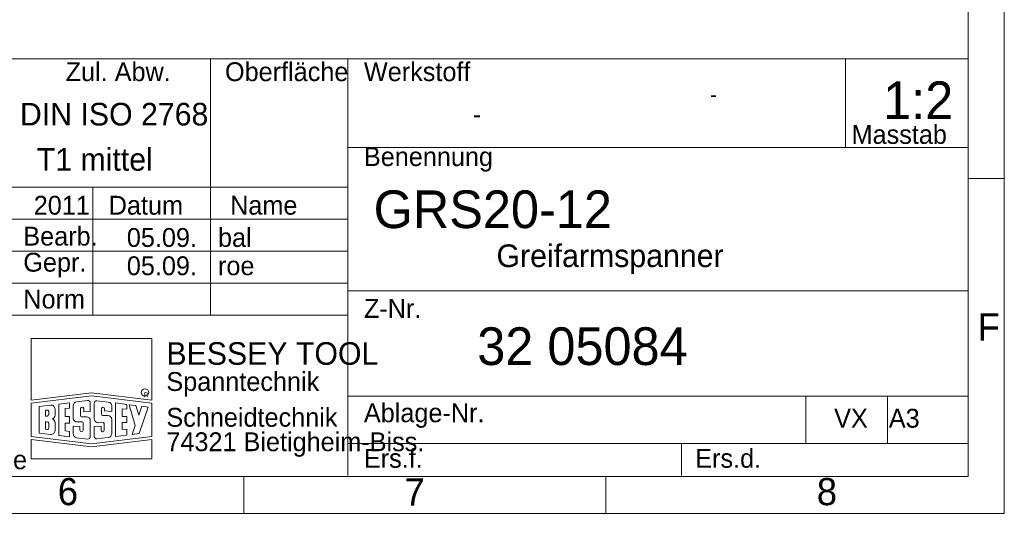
# Model space of a CAD drawing. Header units: millimetres. Extents: x 0 to 410, y 0 to 291.
# Tile 11 of 19: x 276 to 407, y 6 to 72. Entities that reach past the tile are written whole.
import ezdxf

# ---------------------------------------------------------------- set-up
doc = ezdxf.new("R2010")
doc.units = ezdxf.units.MM
doc.header["$MEASUREMENT"] = 0
for name, color, linetype in [('Mittelinien', 7, 'Continuous'), ('Sichtbare_Kanten', 7, 'Continuous'), ('Sichtbare_Kanten__d_nn', 7, 'Continuous')]:
    doc.layers.add(name, color=color, linetype=linetype)
doc.styles.add('VX Simplex Roman', font='txt', dxfattribs={"height": 0.2})

msp = doc.modelspace()

# ---------------------------------------------------------------- linework, layer by layer
at = {"color": 5, "linetype": 'Continuous', "lineweight": 5}
msp.add_line((391.31, 21.63), (391.31, 15.38), dxfattribs=at)
at = {"layer": 'Mittelinien', "color": 1, "linetype": 'Continuous', "lineweight": 5}
for p in [(401.98, 285.96), (18.05, 11.01)]:
    msp.add_line(p, (401.98, 11.01), dxfattribs=at)
at = {"layer": 'Sichtbare_Kanten', "color": 5, "linetype": 'Continuous', "lineweight": 5}
for p, q in [((406.78, 290.86), (406.78, 6.11)), ((406.78, 50.53), (401.98, 50.53)), ((306, 6.11), (306, 11.01)), ((353.99, 6.11), (353.99, 11.01)), ((13.25, 6.11), (406.78, 6.11))]:
    msp.add_line(p, q, dxfattribs=at)
at = {"layer": 'Sichtbare_Kanten__d_nn', "color": 1, "linetype": 'Continuous', "lineweight": 5}
msp.add_line((220.98, 66.38), (401.98, 66.38), dxfattribs=at)
at = {"layer": 'Sichtbare_Kanten__d_nn', "color": 5, "linetype": 'Continuous', "lineweight": 5}
for p, q in [((301.58, 49.38), (301.58, 66.38)), ((319.78, 11.13), (319.78, 66.38)), ((385.75, 54.63), (385.75, 66.38)), ((319.78, 54.63), (401.98, 54.63)), ((220.98, 49.38), (319.78, 49.38)), ((285.98, 49.38), (285.98, 32.38)), ((301.58, 49.38), (301.58, 32.38)), ((220.98, 45.13), (319.78, 45.13)), ((220.98, 40.88), (319.78, 40.88)), ((220.98, 36.63), (319.78, 36.63)), ((401.98, 35.63), (319.78, 35.63)), ((220.98, 32.38), (319.78, 32.38)), ((319.78, 21.63), (401.98, 21.63)), ((380.46, 21.63), (380.46, 15.38)), ((319.78, 15.38), (363.98, 15.38)), ((363.98, 15.38), (401.98, 15.38)), ((363.98, 15.38), (363.98, 11.13))]:
    msp.add_line(p, q, dxfattribs=at)
at = {"layer": 'Sichtbare_Kanten__d_nn', "color": 7, "linetype": 'Continuous', "lineweight": 5}
for p, q in [((277.81, 21.12), (277.81, 29.32)), ((277.81, 29.32), (285.81, 29.32)), ((293.81, 29.32), (285.81, 29.32)), ((293.81, 21.12), (293.81, 29.32)), ((285.81, 22.11), (277.81, 21.12)), ((277.81, 20.72), (285.81, 21.71)), ((283.82, 20.89), (285.29, 21.07)), ((285.81, 22.11), (293.81, 21.12)), ((293.81, 20.72), (285.81, 21.71)), ((288.03, 20.86), (286.53, 21.05)), ((277.81, 18.52), (277.81, 20.72)), ((278.89, 20.28), (280.38, 20.46)), ((278.89, 20.28), (278.89, 18.52)), ((279.73, 19.78), (279.95, 19.8)), ((279.73, 19.22), (279.73, 19.78)), ((280.13, 19.27), (280.13, 19.65)), ((280.97, 19.38), (280.97, 19.95)), ((281.49, 20.6), (282.89, 20.78)), ((281.49, 18.52), (281.49, 20.6)), ((282.89, 20.05), (282.33, 20)), ((282.33, 20), (282.33, 18.94)), ((282.89, 20.05), (282.89, 20.78)), ((283.37, 18.76), (283.37, 20.38)), ((284.37, 20), (284.37, 19.04)), ((284.77, 19.58), (284.77, 20)), ((285.65, 19.63), (284.77, 19.58)), ((285.65, 19.63), (285.65, 20.76)), ((286.17, 18.65), (286.17, 20.73)), ((287.13, 19.2), (287.13, 19.98)), ((287.53, 19.69), (287.53, 19.98)), ((287.53, 19.69), (288.49, 19.63)), ((288.49, 19.63), (288.49, 20.35)), ((290.49, 20.56), (288.97, 20.75)), ((288.97, 18.52), (288.97, 20.75)), ((289.85, 19.14), (289.85, 19.98)), ((290.49, 19.92), (289.85, 19.98)), ((290.49, 20.17), (290.49, 20.56)), ((290.49, 19.92), (290.49, 20.17)), ((291.61, 17.78), (290.81, 20.52)), ((291.68, 20.41), (290.81, 20.52)), ((292.06, 19.11), (291.68, 20.41)), ((292.06, 19.11), (292.47, 20.31)), ((292.11, 16.68), (293.31, 20.2)), ((293.31, 20.2), (292.47, 20.31)), ((293.81, 18.52), (293.81, 20.72)), ((277.81, 18.52), (277.81, 16.32)), ((278.89, 16.76), (278.89, 18.52)), ((279.73, 19.01), (279.73, 19.22)), ((279.95, 19.02), (279.73, 19.01)), ((280.13, 19.19), (280.13, 19.27)), ((280.97, 19.13), (280.97, 19.38)), ((281.49, 18.52), (281.49, 16.43)), ((282.33, 18.94), (282.89, 18.96)), ((282.89, 18.96), (282.89, 18.08)), ((285.13, 18.92), (284.49, 18.92)), ((285.65, 18.4), (285.65, 16.28)), ((287.97, 19.08), (287.25, 19.08)), ((288.49, 18.56), (288.49, 16.69)), ((288.97, 18.52), (288.97, 16.29)), ((289.85, 18.97), (289.85, 19.14)), ((290.49, 18.95), (289.85, 18.97)), ((290.49, 18.95), (290.49, 18.16)), ((293.81, 18.52), (293.81, 16.32)), ((279.73, 18.26), (279.73, 17.73)), ((279.95, 18.26), (279.73, 18.26)), ((279.73, 17.73), (279.73, 17.26)), ((279.73, 17.26), (279.95, 17.23)), ((280.13, 18.09), (280.13, 17.75)), ((280.13, 17.75), (280.13, 17.39)), ((280.97, 18.14), (280.97, 17.79)), ((280.97, 17.79), (280.97, 17.09)), ((282.89, 18.08), (282.33, 18.09)), ((282.33, 18.09), (282.33, 17.04)), ((282.89, 16.98), (282.33, 17.04)), ((282.89, 16.98), (282.89, 16.26)), ((284.27, 17.65), (283.37, 17.69)), ((283.37, 17.69), (283.37, 16.66)), ((284.56, 18.23), (283.88, 18.24)), ((284.27, 17.65), (284.27, 17.12)), ((284.68, 18.11), (284.68, 17.12)), ((286.17, 17.63), (287.08, 17.67)), ((286.17, 17.63), (286.17, 16.3)), ((286.7, 18.13), (287.36, 18.14)), ((287.08, 17.67), (287.08, 17.13)), ((287.48, 18.02), (287.48, 17.13)), ((290.49, 18.16), (289.85, 18.14)), ((289.85, 18.14), (289.85, 17.98)), ((289.85, 17.98), (289.85, 17.21)), ((290.49, 17.27), (289.85, 17.21)), ((290.49, 17.27), (290.49, 16.48)), ((291.2, 16.57), (291.61, 17.78)), ((277.81, 16.32), (285.81, 15.32)), ((285.81, 14.92), (277.81, 15.92)), ((277.81, 15.92), (277.81, 13.32)), ((278.89, 16.76), (280.38, 16.57)), ((281.49, 16.43), (282.89, 16.26)), ((283.82, 16.14), (285.29, 15.96)), ((293.81, 16.32), (285.81, 15.32)), ((285.81, 14.92), (293.81, 15.92)), ((288.03, 16.17), (286.53, 15.98)), ((290.49, 16.48), (288.97, 16.29)), ((291.2, 16.57), (292.11, 16.68)), ((293.81, 15.92), (293.81, 13.32)), ((285.81, 13.32), (277.81, 13.32)), ((285.81, 13.32), (293.81, 13.32))]:
    msp.add_line(p, q, dxfattribs=at)
msp.add_circle((292.91, 22.14), 0.5, dxfattribs=at)
for centre, radius, start, end in [((283.89, 20.38), 0.52, 97.1, 180), ((285.33, 20.76), 0.32, 0, 97.1), ((286.49, 20.73), 0.32, 82.9, 180), ((279.97, 19.65), 0.16, 0, 97.1), ((280.45, 19.95), 0.52, 0, 97.1), ((284.57, 20), 0.2, 0, 180), ((287.33, 19.98), 0.2, 0, 180), ((287.97, 20.35), 0.52, 0, 82.9), ((279.87, 19.28), 0.272, 286.5, 340.6347), ((280.45, 19.13), 0.52, 287.9202, 0), ((280.45, 18.14), 0.52, 0, 72.0798), ((283.89, 18.76), 0.52, 180, 208.1342), ((283.89, 18.76), 0.52, 208.1342, 269.0867), ((284.49, 19.04), 0.12, 180, 270), ((285.13, 18.4), 0.52, 0, 90), ((286.69, 18.65), 0.52, 180, 271.0739), ((287.25, 19.2), 0.12, 180, 270), ((287.97, 18.56), 0.52, 0, 90), ((279.89, 18.01), 0.254, 18.6831, 76.1501), ((279.97, 17.39), 0.16, 262.9, 0), ((280.45, 17.09), 0.52, 262.9, 0), ((284.48, 17.12), 0.207, 180, 0), ((284.56, 18.11), 0.12, 0, 89.0867), ((287.28, 17.13), 0.2, 180, 0), ((287.36, 18.02), 0.12, 0, 91.0739), ((283.89, 16.66), 0.52, 180, 262.9), ((285.33, 16.28), 0.32, 262.9, 0), ((286.49, 16.3), 0.32, 180, 277.1), ((287.97, 16.69), 0.52, 277.1, 0)]:
    msp.add_arc(centre, radius, start, end, dxfattribs=at)

# ---------------------------------------------------------------- texts
at = {"color": 1, "linetype": 'Continuous', "lineweight": -3, "insert": (390.72, 58.4), "char_height": 5, "attachment_point": 7, "style": 'VX Simplex Roman'}
msp.add_mtext('1:2', dxfattribs=at)
at = {"color": 40, "linetype": 'Continuous', "lineweight": -3, "attachment_point": 7, "style": 'VX Simplex Roman'}
for s, insert, char_height in [('DIN ISO 2768', (276.32, 57.51), 3), ('  T1 mittel', (276.32, 51.51), 3), ('2011', (278.15, 45.69), 2.5), ('Greifarmspanner', (339.48, 37.87), 3)]:
    msp.add_mtext(s, dxfattribs=dict(at, insert=insert, char_height=char_height))
at = {"color": 4, "linetype": 'Continuous', "lineweight": -3, "attachment_point": 7, "style": 'VX Simplex Roman'}
for insert, char_height in [((367.78, 60.65), 2), ((336.33, 57.81), 2.5)]:
    msp.add_mtext('-', dxfattribs=dict(at, insert=insert, char_height=char_height))
at = {"color": 21, "linetype": 'Continuous', "lineweight": -3, "char_height": 5, "attachment_point": 7, "style": 'VX Simplex Roman'}
for s, insert in [('GRS20-12', (323.19, 43.87)), ('32 05084', (336.93, 25.71))]:
    msp.add_mtext(s, dxfattribs=dict(at, insert=insert))
at = {"color": 171, "linetype": 'Continuous', "lineweight": -3, "char_height": 2.5, "attachment_point": 7, "style": 'VX Simplex Roman'}
for s, insert in [('05.09.   bal', (290.49, 41.41)), ('05.09.   roe', (290.49, 37.66))]:
    msp.add_mtext(s, dxfattribs=dict(at, insert=insert))
at = {"layer": 'Sichtbare_Kanten', "color": 5, "linetype": 'Continuous', "lineweight": -3, "char_height": 3.61, "attachment_point": 7, "style": 'VX Simplex Roman'}
for s, insert in [('F', (403.25, 29.03)), ('6', (281.34, 7.14)), ('7', (327.28, 7.14)), ('8', (381.93, 7.14))]:
    msp.add_mtext(s, dxfattribs=dict(at, insert=insert))
at = {"layer": 'Sichtbare_Kanten__d_nn', "color": 40, "linetype": 'Continuous', "lineweight": -3, "attachment_point": 7, "style": 'VX Simplex Roman'}
for s, insert, char_height in [('Zul. Abw.', (282.38, 63.4), 2.5), ('Oberfläche', (303.5, 63.4), 2.5), ('Werkstoff', (321.91, 63.4), 2.5), ('Masstab', (386.54, 55.08), 2.5), ('Benennung', (321.91, 51.42), 2.5), ('Datum', (288.09, 45.69), 2.5), ('Name', (304.18, 45.69), 2.5), ('Bearb.', (276.77, 41.59), 2.5), ('Gepr.', (276.77, 37.41), 2.5), ('Norm', (276.77, 33.24), 2.5), ('Z-Nr.', (321.91, 32.03), 2.5), ('BESSEY TOOL', (295.73, 25.77), 3), ('Spanntechnik', (295.73, 21.59), 2.5), ('Schneidtechnik', (295.73, 17.56), 2.5), ('Ablage-Nr.', (321.91, 17.44), 2.5), ('VX   A3', (384.23, 17.44), 2.5), ('74321 Bietigheim-Biss. ', (295.73, 13.6), 2.5), ('Name', (268.35, 11.93), 2.5), ('Ers.f.', (321.91, 12.12), 2.5), ('Ers.d.', (365.82, 12.12), 2.5)]:
    msp.add_mtext(s, dxfattribs=dict(at, insert=insert, char_height=char_height))
at = {"layer": 'Sichtbare_Kanten__d_nn', "color": 7, "linetype": 'Continuous', "lineweight": -3, "insert": (292.74, 21.5), "char_height": 0.64, "attachment_point": 7, "rotation": 0, "style": 'VX Simplex Roman'}
msp.add_mtext('R', dxfattribs=at)

doc.saveas('drawing.dxf')
